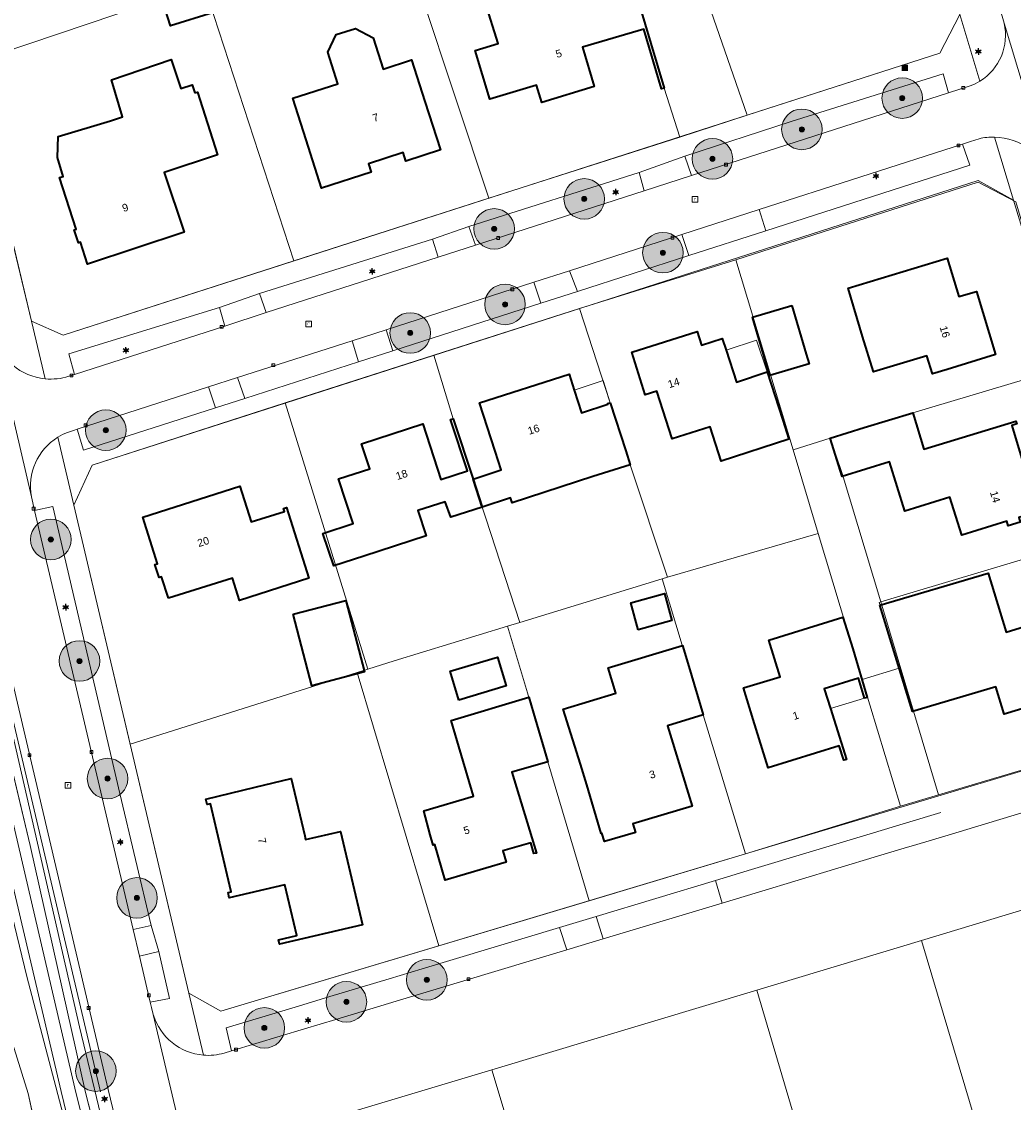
# Model space of a CAD drawing. Header units: millimetres. Extents: x 162876 to 168130, y 402614 to 405602.
# Tile 110 of 256: x 165241 to 165339, y 403612 to 403719. Entities that reach past the tile are written whole.
import ezdxf
from ezdxf.enums import TextEntityAlignment as Align

# ---------------------------------------------------------------- set-up
doc = ezdxf.new("R2010")
doc.units = ezdxf.units.MM
for name, color, linetype, lineweight in [('X-CA190022.004-UO-BGT_Ondergrond$0$GE_006_Watergrens_Grens_GEM', 253, 'Continuous', 9), ('X-CA190022.004-UO-BGT_Ondergrond$0$GE_203_VGOHaag_Lijn_GEM', 253, 'X-CA190022.004-UO-BGT_Ondergrond$0$Heg', 9), ('X-CA190022.004-UO-BGT_Ondergrond$0$GE_244_Taludlijn_Lijn_GEM', 253, 'Continuous', 9), ('X-CA190022.004-UO-BGT_Ondergrond$0$GE_314_WGDRijbaanLokaleweg_Vlak_GEM', 253, 'Continuous', 9), ('X-CA190022.004-UO-BGT_Ondergrond$0$GE_317_WGDVoetpad_Vlak_GEM', 253, 'Continuous', 9), ('X-CA190022.004-UO-BGT_Ondergrond$0$GE_322_WGDInrit_Vlak_GEM', 253, 'Continuous', 9), ('X-CA190022.004-UO-BGT_Ondergrond$0$GE_366_OWGBerm_groenvoorziening_Vlak_GEM', 253, 'Continuous', 9), ('X-CA190022.004-UO-BGT_Ondergrond$0$GE_367_OWGBerm_groenvoorziening_grasenk_GEM', 253, 'Continuous', 9), ('X-CA190022.004-UO-BGT_Ondergrond$0$GE_401_OTDErf_Vlak_GEM', 253, 'Continuous', 9), ('X-CA190022.004-UO-BGT_Ondergrond$0$GE_4502_GBKN_Huisnummer_Lijn_GEM', 7, 'Continuous', 9), ('X-CA190022.004-UO-BGT_Ondergrond$0$GE_477_BTDGroenvoorziening_Vlak_GEM', 253, 'Continuous', 9), ('X-CA190022.004-UO-BGT_Ondergrond$0$GE_491_VGOHaag_Inrichtend_Vlak_GEM', 253, 'Continuous', 9), ('X-CA190022.004-UO-BGT_Ondergrond$0$GE_541_OWTOever_slootkant_Vlak_GEM', 253, 'Continuous', 9), ('X-CA190022.004-UO-BGT_Ondergrond$0$GE_601_PNDgrondvlakpand_Vlak_MV_GEM', 34, 'Continuous', 35), ('X-CA190022.004-UO-BGT_Ondergrond$0$GE_612_PanddeelOnderbouwOverbouw_Vlak_GEM', 253, 'Continuous', 9), ('X-CA190022.004-UO-BGT_Ondergrond$0$GE_613_PanddeelOnderbouwOverbouw_Lijn_GEM', 253, 'Continuous', 9), ('X-CA190022.004-UO-BGT_Ondergrond$0$GE_832_KSTElektrakast_Punt_GEM', 253, 'Continuous', 9), ('X-CA190022.004-UO-BGT_Ondergrond$0$GE_861_PALLichtmast_Punt_GEM', 202, 'Continuous', 25), ('X-CA190022.004-UO-BGT_Ondergrond$0$GE_885_PutInspectieofRioolput_Punt_GEM', 253, 'Continuous', 9), ('X-CA190022.004-UO-BGT_Ondergrond$0$GE_886_PutKolk_Punt_GEM', 253, 'Continuous', 9), ('X-CA190022.004-UO-BGT_Ondergrond$0$N-WE-RI-PUT_INSPECTIE-S', 253, 'Continuous', 9), ('X-CA190022.004-UO-DWM_Beplanting_v0.1$0$B-WE-GR-BOOM-S AFKOMSTIG UIT BGT', 252, 'Continuous', 0), ('X-CA190022.004-UO-KAD_Percelen$0$B-WE-KG-GRENS_PERCEEL-GV', 150, 'Continuous', 9)]:
    doc.layers.add(name, color=color, linetype=linetype, lineweight=lineweight)
doc.styles.add('X-CA190022.004-UO-BGT_Ondergrond$0$BGT_NAR', font='arial.ttf', dxfattribs={"height": 1})
doc.styles.add('X-CA190022.004-UO-BGT_Ondergrond$0$NLCS-ISO', font='NLCS-ISO.ttf')
doc.linetypes.add('X-CA190022.004-UO-BGT_Ondergrond$0$Heg', pattern='A,5,-1.5,[2,dgnlstyle-meierijstad.shx,S=0.007937,R=45,X=0,Y=0],-1.5', length=8)

# ---------------------------------------------------------------- blocks, each defined once
blk = doc.blocks.new('X-CA190022.004-UO-BGT_Ondergrond$0$SRI-KOLK-SO')
at = {"color": 0, "linetype": 'ByBlock', "lineweight": 18}
blk.add_lwpolyline([(-1.125, -1.125), (1.125, -1.125), (1.125, 1.125), (-1.125, 1.125)], close=True, dxfattribs=at)
at = {"color": 0, "linetype": 'ByBlock', "lineweight": 18, "style": 'X-CA190022.004-UO-BGT_Ondergrond$0$NLCS-ISO'}
blk.add_text('k', height=1.5, dxfattribs=at).set_placement((0, 0), align=Align.MIDDLE_CENTER)
blk = doc.blocks.new('X-CA190022.004-UO-BGT_Ondergrond$0$IMGEOKolk')
at = {"xscale": 5, "yscale": 5, "zscale": 5}
blk.add_blockref('X-CA190022.004-UO-BGT_Ondergrond$0$SRI-KOLK-SO', (0, 0), dxfattribs=at)
blk = doc.blocks.new('X-CA190022.004-UO-BGT_Ondergrond$0$N-SIE-WEG_LICHTMAST-SO')
h = blk.add_hatch(color=256)
h.paths.add_polyline_path([(1.16, 0.5, 0.658505), (-1.16, 0.5)])
h.paths.add_polyline_path([(-1.16, -0.5, 0.658505), (1.16, -0.5)])
at = {"flags": 128}
for points in [[(-2.19, 1.27), (-1.1, 0.63)], [(-1.16, 0.5), (1.16, 0.5)], [(0, 1.27), (0, 2.53)], [(1.1, 0.63), (2.19, 1.27)], [(-2.19, -1.27), (-1.1, -0.63)], [(-1.16, -0.5), (1.16, -0.5)], [(0, -1.27), (0, -2.53)], [(2.19, -1.27), (1.1, -0.63)]]:
    blk.add_lwpolyline(points, dxfattribs=at)
at = {"ltscale": 0.5}
blk.add_circle((0, 0), 1.27, dxfattribs=at)
at = {"style": 'X-CA190022.004-UO-BGT_Ondergrond$0$NLCS-ISO'}
blk.add_attdef('TYPE', text='', height=1.8, dxfattribs=at).set_placement((0, 2.53), align=Align.BOTTOM_CENTER)
blk = doc.blocks.new('X-CA190022.004-UO-BGT_Ondergrond$0$IMGEOLichtmastpaal')
at = {"xscale": 5, "yscale": 5, "zscale": 5}
blk.add_blockref('X-CA190022.004-UO-BGT_Ondergrond$0$N-SIE-WEG_LICHTMAST-SO', (0, 6.4), dxfattribs=at)
blk = doc.blocks.new('X-CA190022.004-UO-BGT_Ondergrond$0$SRI-PUT_INSPECTIEPUT_RIOOLPUT-SO')
at = {"color": 0, "linetype": 'ByBlock', "lineweight": 18}
blk.add_lwpolyline([(-1.12, -1.12), (1.12, -1.12), (1.12, 1.12), (-1.12, 1.12)], close=True, dxfattribs=at)
at = {"color": 0, "linetype": 'ByBlock', "lineweight": 18, "style": 'X-CA190022.004-UO-BGT_Ondergrond$0$NLCS-ISO'}
blk.add_text('r', height=1.5, dxfattribs=at).set_placement((0, 0.28), align=Align.MIDDLE_CENTER)
blk = doc.blocks.new('X-CA190022.004-UO-BGT_Ondergrond$0$IMGEOInspectierioolput')
at = {"layer": 'X-CA190022.004-UO-BGT_Ondergrond$0$N-WE-RI-PUT_INSPECTIE-S', "xscale": 10, "yscale": 10, "zscale": 10}
blk.add_blockref('X-CA190022.004-UO-BGT_Ondergrond$0$SRI-PUT_INSPECTIEPUT_RIOOLPUT-SO', (0, 0), dxfattribs=at)
blk = doc.blocks.new('*U28')
at = {"layer": 'X-CA190022.004-UO-BGT_Ondergrond$0$GE_832_KSTElektrakast_Punt_GEM'}
h = blk.add_hatch(color=40, dxfattribs=at)
edge = h.paths.add_edge_path()
edge.add_spline(control_points=[(-15.8, -13), (-15.8, -15.8), (-13, -15.8)], knot_values=[0, 0, 0, 1, 1, 1], degree=2, periodic=0)
edge.add_line((-13, -15.8), (13, -15.8))
edge.add_spline(control_points=[(13, -15.8), (15.8, -15.8), (15.8, -13)], knot_values=[0, 0, 0, 1, 1, 1], degree=2, periodic=0)
edge.add_line((15.8, -13), (15.8, 13))
edge.add_spline(control_points=[(15.8, 13), (15.8, 15.8), (13.2, 15.8)], knot_values=[0, 0, 0, 1, 1, 1], degree=2, periodic=0)
edge.add_line((13.2, 15.8), (-13, 15.8))
edge.add_spline(control_points=[(-13, 15.8), (-15.8, 15.8), (-15.8, 13)], knot_values=[0, 0, 0, 1, 1, 1], degree=2, periodic=0)
edge.add_line((-15.8, 13), (-15.8, -13))
blk = doc.blocks.new('X-CA190022.004-UO-BGT_Ondergrond$0$IMGEOElektrakast')
at = {"layer": 'X-CA190022.004-UO-BGT_Ondergrond$0$GE_832_KSTElektrakast_Punt_GEM'}
h = blk.add_hatch(color=0, dxfattribs=at)
edge = h.paths.add_edge_path()
edge.add_spline(control_points=[(8.9, -11.9), (9.1, -11.9), (9.1, -11.7)], knot_values=[0, 0, 0, 1, 1, 1], degree=2, periodic=0)
edge.add_line((9.1, -11.7), (9.1, 3.6))
edge.add_line((9.1, 3.6), (-9.1, 3.6))
edge.add_line((-9.1, 3.6), (-9.1, -11.7))
edge.add_spline(control_points=[(-9.1, -11.7), (-9, -11.9), (-8.9, -11.9)], knot_values=[0, 0, 0, 1, 1, 1], degree=2, periodic=0)
edge.add_line((-8.9, -11.9), (8.9, -11.9))
edge = h.paths.add_edge_path()
edge.add_line((8.9, 9.2), (-8.9, 9.2))
edge.add_spline(control_points=[(-8.9, 9.2), (-9.1, 9.1), (-9.1, 9)], knot_values=[0, 0, 0, 1, 1, 1], degree=2, periodic=0)
edge.add_line((-9.1, 9), (-9.1, 6.6))
edge.add_spline(control_points=[(-9.1, 6.6), (-9, 6.4), (-8.9, 6.4)], knot_values=[0, 0, 0, 1, 1, 1], degree=2, periodic=0)
edge.add_line((-8.9, 6.4), (8.9, 6.4))
edge.add_spline(control_points=[(8.9, 6.4), (9.1, 6.4), (9.1, 6.6)], knot_values=[0, 0, 0, 1, 1, 1], degree=2, periodic=0)
edge.add_line((9.1, 6.6), (9.1, 9))
edge.add_spline(control_points=[(9.1, 9), (9.1, 9.2), (8.9, 9.2)], knot_values=[0, 0, 0, 1, 1, 1], degree=2, periodic=0)
h = blk.add_hatch(color=0, dxfattribs=at)
edge = h.paths.add_edge_path(flags=0)
edge.add_spline(control_points=[(-7.3, -1.4), (-7.3, -2.4), (-6.1, -2.6)], knot_values=[0, 0, 0, 1, 1, 1], degree=2, periodic=0)
edge.add_spline(control_points=[(-6.1, -2.6), (-4.8, -2.4), (-4.8, -1.5), (-4.8, -0.1), (-6.1, -0.1)], knot_values=[0, 0, 0, 0.5, 0.5, 1, 1, 1], degree=2, periodic=0)
edge.add_spline(control_points=[(-6.1, -0.1), (-7.1, -0.1), (-7.3, -1.3)], knot_values=[0, 0, 0, 1, 1, 1], degree=2, periodic=0)
edge.add_line((-7.3, -1.3), (-7.3, -1.4))
at = {"layer": 'X-CA190022.004-UO-BGT_Ondergrond$0$GE_832_KSTElektrakast_Punt_GEM', "color": 0}
blk.add_blockref('*U28', (0, 0), dxfattribs=at)
blk = doc.blocks.new('X-CA190022.004-UO-DWM_Beplanting_v0.1$0$SGR-BOOM_01-SO')
at = {"linetype": 'ByBlock', "lineweight": 18}
h = blk.add_hatch(color=0, dxfattribs=at)
h.dxf.hatch_style = 1
edge = h.paths.add_edge_path()
edge.add_arc((0, 0), 0.25, 0, 360)
at = {"color": 0, "linetype": 'ByBlock', "lineweight": 18}
for radius in [2, 0.25]:
    blk.add_circle((0, 0), radius, dxfattribs=at)
blk = doc.blocks.new('X-CA190022.004-UO-DWM_Beplanting_v0.1$0$IMGEOBoom')
at = {"transparency": 33554457}
h = blk.add_hatch(color=256, dxfattribs=at)
h.dxf.hatch_style = 1
edge = h.paths.add_edge_path()
edge.add_arc((0, 0), 100, 0, 360)
edge = h.paths.add_edge_path(flags=17)
edge.add_arc((0, 0), 12.5, 0, 360)
h = blk.add_hatch()
h.set_pattern_fill('ANGLE', color=256)
h.set_pattern_definition([(0, (0, 0), (0, 6.985), [5.08, -1.905]), (90, (0, 0), (-6.985, 4e-16), [5.08, -1.905])])
edge = h.paths.add_edge_path(flags=17)
edge.add_arc((0, 0), 12.5, 0, 360)
at = {"xscale": 50, "yscale": 50, "zscale": 50}
blk.add_blockref('X-CA190022.004-UO-DWM_Beplanting_v0.1$0$SGR-BOOM_01-SO', (0, 0), dxfattribs=at)

msp = doc.modelspace()

# ---------------------------------------------------------------- linework, layer by layer
at = {"layer": 'X-CA190022.004-UO-BGT_Ondergrond$0$GE_006_Watergrens_Grens_GEM'}
for p, q in [((165241.891, 403613.105), (165239.084, 403622.059)), ((165243.746, 403604.745), (165241.891, 403613.105))]:
    msp.add_line(p, q, dxfattribs=at)
at = {"layer": 'X-CA190022.004-UO-BGT_Ondergrond$0$GE_203_VGOHaag_Lijn_GEM'}
msp.add_line((165249.039, 403613.249), (165234.524, 403674.841), dxfattribs=at)
at = {"layer": 'X-CA190022.004-UO-BGT_Ondergrond$0$GE_244_Taludlijn_Lijn_GEM'}
for p, q in [((165242.109, 403637.519), (165229.459, 403690.541)), ((165247.561, 403613.2), (165242.109, 403637.519)), ((165252.811, 403592.671), (165247.561, 403613.2))]:
    msp.add_line(p, q, dxfattribs=at)
at = {"layer": 'X-CA190022.004-UO-BGT_Ondergrond$0$GE_314_WGDRijbaanLokaleweg_Vlak_GEM', "flags": 128}
for points in [[(165342.739, 403703.083), (165338.076, 403718.533), (165337.87, 403719.219), (165337.613, 403720.075), (165337.36, 403720.92), (165333.65, 403733.288), (165332.77, 403736.221), (165331.755, 403739.604), (165330.937, 403742.334), (165330.639, 403743.33), (165327.822, 403752.723), (165327.445, 403753.98), (165326.712, 403756.421), (165325.6, 403760.131), (165321.319, 403774.405), (165319.484, 403780.522), (165319.26, 403781.271), (165318.607, 403783.446), (165318.604, 403783.456), (165318.57, 403783.57)], [(165249.78, 403613.5), (165232.154, 403688.478), (165231.537, 403691.102), (165229.278, 403700.708), (165227.986, 403706.207), (165222.403, 403729.956), (165221.837, 403732.364), (165221.043, 403735.738), (165220.944, 403736.16), (165226.746, 403737.531), (165238.209, 403689.016), (165238.51, 403687.74), (165242.22, 403671.88), (165242.541, 403670.519), (165252.257, 403629.266), (165252.878, 403626.63), (165253.942, 403622.111), (165254.07, 403621.569), (165254.234, 403620.874), (165257.97, 403605.065)], [(165338.076, 403718.533), (165342.739, 403703.083)], [(165245.91, 403683.754), (165246.475, 403683.936), (165261.276, 403688.704), (165265.364, 403690.021), (165282.29, 403695.473), (165285.979, 403696.661), (165302.605, 403702.017), (165307.263, 403703.517), (165332.596, 403711.678), (165334.735, 403712.367)], [(165335.617, 403707.156), (165334.76, 403706.88), (165333.959, 403706.622), (165313.924, 403700.17), (165306.312, 403697.718)], [(165306.312, 403697.718), (165295.255, 403694.157), (165291.739, 403693.025), (165277.166, 403688.331), (165273.841, 403687.261), (165262.532, 403683.618), (165259.68, 403682.7), (165246.748, 403678.535), (165246.357, 403678.409), (165245.776, 403678.222)], [(165242.22, 403671.88), (165238.51, 403687.74)], [(165261.22, 403617.08), (165261.95, 403617.3), (165269.125, 403619.461), (165272.209, 403620.39), (165278.164, 403622.183), (165281.457, 403623.175), (165294.977, 403627.247), (165298.565, 403628.328), (165310.3, 403631.862), (165313.862, 403632.935), (165325.588, 403636.467), (165328.552, 403637.36), (165329.13, 403637.534), (165332.545, 403638.562), (165336.244, 403639.676), (165353.621, 403644.91), (165354.323, 403645.121)], [(165257.97, 403605.065), (165254.234, 403620.874)]]:
    msp.add_lwpolyline(points, dxfattribs=at)
at = {"layer": 'X-CA190022.004-UO-BGT_Ondergrond$0$GE_314_WGDRijbaanLokaleweg_Vlak_GEM'}
for centre, radius, start, end in [((165332.895, 403717.352), 5.314, 301.74818, 12.8409), ((165332.91, 403717.325), 5.283, 290.20971, 301.76391), ((165337.014, 403701.355), 5.967, 89.03971, 103.53984), ((165336.984, 403701.296), 6.026, 17.24903, 88.7606), ((165244.14, 403689.328), 5.85, 195.75547, 264.37084), ((165244.138, 403689.321), 5.842, 264.37754, 287.65319), ((165247.852, 403672.824), 5.783, 111.03691, 121.56178), ((165247.807, 403672.915), 5.682, 121.65594, 190.49696), ((165259.651, 403622.52), 5.662, 196.90398, 265.12539), ((165259.654, 403622.493), 5.635, 265.06774, 286.13202)]:
    msp.add_arc(centre, radius, start, end, dxfattribs=at)
at = {"layer": 'X-CA190022.004-UO-BGT_Ondergrond$0$GE_314_WGDRijbaanLokaleweg_Vlak_GEM', "extrusion": (0, 0, -1)}
msp.add_arc((-166171.184, 403833.284), 947.254, 342.780905, 346.58383, dxfattribs=at)
at = {"layer": 'X-CA190022.004-UO-BGT_Ondergrond$0$GE_317_WGDVoetpad_Vlak_GEM', "flags": 128}
for points in [[(165335.691, 403712.833), (165333.72, 403719.38), (165321.488, 403760.148), (165317.41, 403773.738), (165315, 403781.77), (165311.26, 403783.38), (165316.9, 403786.203)], [(165317.792, 403780.015), (165319.507, 403773.859), (165319.56, 403773.685), (165323.8, 403759.607), (165324.995, 403755.881), (165325.766, 403753.438), (165327.445, 403753.98), (165327.822, 403752.723), (165326.161, 403752.182), (165328.915, 403742.772), (165330.639, 403743.33), (165330.937, 403742.334), (165329.202, 403741.814), (165330.02, 403739.084), (165331.119, 403735.726), (165331.993, 403732.733), (165335.59, 403720.413), (165337.36, 403720.92), (165337.613, 403720.075), (165337.87, 403719.219), (165338.076, 403718.533)], [(165250.353, 403591.907), (165245.143, 403613.291), (165232.159, 403668.603), (165220.784, 403717.926), (165218.547, 403728.012), (165217.014, 403734.022), (165214.436, 403739.313), (165211.843, 403745.767), (165211.379, 403751.196), (165210.984, 403757.96)], [(165212.536, 403757.738), (165212.619, 403751.305), (165213.233, 403746.209), (165215.724, 403740.053), (165218.291, 403734.655), (165219.91, 403728.396), (165222.277, 403718.296), (165228.303, 403691.699), (165246.496, 403613.617), (165251.805, 403592.309)], [(165243.566, 403683.507), (165242.22, 403689.18), (165245.34, 403687.81), (165331.74, 403715.59), (165333.72, 403719.38), (165335.691, 403712.833)], [(165236.109, 403714.964), (165240.728, 403695.474), (165242.22, 403689.18), (165243.566, 403683.507)], [(165334.735, 403712.367), (165332.596, 403711.678), (165332.074, 403713.543), (165317.082, 403708.853), (165306.614, 403705.437), (165302.1, 403703.843)], [(165337.114, 403707.321), (165339.01, 403701.1), (165335.5, 403703.05), (165248.22, 403675.01), (165246.4, 403671.07), (165244.825, 403677.752)], [(165245.776, 403678.222), (165246.357, 403678.409), (165246.748, 403678.535), (165247.35, 403676.46), (165260.369, 403680.648), (165263.257, 403681.576), (165274.463, 403685.179), (165277.823, 403686.26), (165292.418, 403690.955), (165296.022, 403692.114), (165307.013, 403695.648), (165314.595, 403698.087), (165334.69, 403704.55), (165333.959, 403706.622), (165334.76, 403706.88), (165335.617, 403707.156)], [(165354.035, 403651.763), (165339.01, 403701.1), (165337.114, 403707.321)], [(165302.1, 403703.843), (165285.332, 403698.517), (165281.74, 403697.269), (165264.713, 403691.896), (165260.754, 403690.532), (165245.926, 403685.966), (165246.475, 403683.936), (165245.91, 403683.754)], [(165244.825, 403677.752), (165246.4, 403671.07)], [(165254.234, 403620.874), (165254.07, 403621.569), (165253.942, 403622.111), (165255.83, 403622.467), (165254.796, 403627.089), (165254.024, 403629.641), (165250.948, 403642.64), (165244.351, 403670.936), (165242.541, 403670.519), (165242.22, 403671.88)], [(165246.4, 403671.07), (165257.73, 403622.99), (165259.17, 403616.879)], [(165259.17, 403616.879), (165257.73, 403622.99), (165260.9, 403621.2), (165327.708, 403641.232), (165343.489, 403645.964), (165352.48, 403648.66)], [(165331.845, 403640.768), (165328.463, 403639.75), (165324.887, 403638.675), (165313.194, 403635.156), (165309.631, 403634.084), (165297.86, 403630.542), (165294.275, 403629.463), (165280.737, 403625.389), (165277.484, 403624.41), (165271.615, 403622.644), (165268.533, 403621.717), (165261.43, 403619.58), (165261.95, 403617.3), (165261.22, 403617.08)]]:
    msp.add_lwpolyline(points, dxfattribs=at)
at = {"layer": 'X-CA190022.004-UO-BGT_Ondergrond$0$GE_317_WGDVoetpad_Vlak_GEM', "extrusion": (0, 0, -1)}
for centre, radius, start, end in [((-165332.895, 403717.352), 5.314, 167.1591, 238.25182), ((-165332.91, 403717.325), 5.283, 238.23609, 249.79029), ((-165337.014, 403701.355), 5.967, 76.46016, 90.96029), ((-165336.984, 403701.296), 6.026, 91.2394, 162.75097), ((-165244.14, 403689.328), 5.85, 275.62916, 344.24453), ((-165244.138, 403689.321), 5.842, 252.34681, 275.62246), ((-165247.852, 403672.824), 5.783, 58.43822, 68.96309), ((-165247.807, 403672.915), 5.682, 349.50304, 58.34406), ((-165259.651, 403622.52), 5.662, 274.87461, 343.09602), ((-165259.654, 403622.493), 5.635, 253.86798, 274.93226)]:
    msp.add_arc(centre, radius, start, end, dxfattribs=at)
at = {"layer": 'X-CA190022.004-UO-BGT_Ondergrond$0$GE_322_WGDInrit_Vlak_GEM', "flags": 128}
for points in [[(165306.614, 403705.437), (165307.263, 403703.517), (165302.605, 403702.017), (165302.1, 403703.843), (165306.614, 403705.437)], [(165314.595, 403698.087), (165307.013, 403695.648), (165306.312, 403697.718), (165313.924, 403700.17), (165314.595, 403698.087)], [(165285.332, 403698.517), (165285.979, 403696.661), (165282.29, 403695.473), (165281.74, 403697.269), (165285.332, 403698.517)], [(165295.255, 403694.157), (165296.022, 403692.114), (165292.418, 403690.955), (165291.739, 403693.025), (165295.255, 403694.157)], [(165264.713, 403691.896), (165265.364, 403690.021), (165261.276, 403688.704), (165260.754, 403690.532), (165264.713, 403691.896)], [(165277.166, 403688.331), (165277.823, 403686.26), (165274.463, 403685.179), (165273.841, 403687.261), (165277.166, 403688.331)], [(165262.532, 403683.618), (165263.257, 403681.576), (165260.369, 403680.648), (165259.68, 403682.7), (165262.532, 403683.618)], [(165297.86, 403630.542), (165298.565, 403628.328), (165294.977, 403627.247), (165294.275, 403629.463), (165297.86, 403630.542)], [(165254.024, 403629.641), (165254.796, 403627.089), (165252.878, 403626.63), (165252.257, 403629.266), (165254.024, 403629.641)]]:
    msp.add_lwpolyline(points, dxfattribs=at)
at = {"layer": 'X-CA190022.004-UO-BGT_Ondergrond$0$GE_366_OWGBerm_groenvoorziening_Vlak_GEM', "flags": 128}
for points in [[(165252.811, 403592.671), (165247.561, 403613.2), (165242.109, 403637.519), (165229.459, 403690.541), (165223.571, 403717.346), (165219.13, 403735.879), (165217.565, 403741.275), (165213.861, 403752.129), (165212.536, 403757.738)], [(165219.128, 403744.045), (165217.996, 403743.744), (165218.971, 403740.139), (165219.954, 403740.37), (165220.691, 403737.236), (165220.944, 403736.16), (165221.043, 403735.738), (165220.129, 403735.523), (165220.953, 403732.156), (165221.837, 403732.364), (165222.403, 403729.956), (165221.379, 403729.715), (165226.82, 403705.933), (165227.986, 403706.207), (165229.278, 403700.708), (165228.17, 403700.447), (165230.394, 403690.834), (165231.537, 403691.102), (165232.154, 403688.478), (165231.021, 403688.126), (165233.806, 403676.09), (165239.309, 403653.133), (165246.953, 403619.678), (165249.895, 403607.522)]]:
    msp.add_lwpolyline(points, dxfattribs=at)
at = {"layer": 'X-CA190022.004-UO-BGT_Ondergrond$0$GE_367_OWGBerm_groenvoorziening_grasenk_GEM', "flags": 128}
for points in [[(165210.984, 403757.96), (165211.379, 403751.196), (165211.843, 403745.767), (165214.436, 403739.313), (165217.014, 403734.022), (165218.547, 403728.012), (165220.784, 403717.926), (165232.159, 403668.603), (165245.143, 403613.291), (165250.353, 403591.907)], [(165243.746, 403604.745), (165241.891, 403613.105), (165239.084, 403622.059), (165235.674, 403635.607), (165232.096, 403651.201), (165221.876, 403698.499), (165218.663, 403712.63), (165215.335, 403724.555), (165212.387, 403729.744), (165211.132, 403737.546), (165209, 403745.23), (165207.611, 403752.193), (165207.51, 403756.85), (165208.86, 403757.32), (165208.71, 403757.71)], [(165212.536, 403757.738), (165213.861, 403752.129), (165217.565, 403741.275), (165219.13, 403735.879), (165223.571, 403717.346), (165229.459, 403690.541), (165242.109, 403637.519), (165247.561, 403613.2), (165252.811, 403592.671)], [(165251.805, 403592.309), (165246.496, 403613.617), (165228.303, 403691.699), (165222.277, 403718.296), (165219.91, 403728.396), (165218.291, 403734.655), (165215.724, 403740.053), (165213.233, 403746.209), (165212.619, 403751.305), (165212.536, 403757.738)], [(165332.596, 403711.678), (165307.263, 403703.517), (165306.614, 403705.437), (165317.082, 403708.853), (165332.074, 403713.543), (165332.596, 403711.678)], [(165333.959, 403706.622), (165334.69, 403704.55), (165314.595, 403698.087), (165313.924, 403700.17), (165333.959, 403706.622)], [(165302.605, 403702.017), (165285.979, 403696.661), (165285.332, 403698.517), (165302.1, 403703.843), (165302.605, 403702.017)], [(165282.29, 403695.473), (165265.364, 403690.021), (165264.713, 403691.896), (165281.74, 403697.269), (165282.29, 403695.473)], [(165307.013, 403695.648), (165296.022, 403692.114), (165295.255, 403694.157), (165306.312, 403697.718), (165307.013, 403695.648)], [(165292.418, 403690.955), (165277.823, 403686.26), (165277.166, 403688.331), (165291.739, 403693.025), (165292.418, 403690.955)], [(165261.276, 403688.704), (165246.475, 403683.936), (165245.926, 403685.966), (165260.754, 403690.532), (165261.276, 403688.704)], [(165274.463, 403685.179), (165263.257, 403681.576), (165262.532, 403683.618), (165273.841, 403687.261), (165274.463, 403685.179)], [(165260.369, 403680.648), (165247.35, 403676.46), (165246.748, 403678.535), (165259.68, 403682.7), (165260.369, 403680.648)], [(165242.541, 403670.519), (165244.351, 403670.936), (165250.948, 403642.64), (165254.024, 403629.641), (165252.257, 403629.266), (165242.541, 403670.519)], [(165310.3, 403631.862), (165298.565, 403628.328), (165297.86, 403630.542), (165309.631, 403634.084), (165310.3, 403631.862)], [(165294.977, 403627.247), (165281.457, 403623.175), (165278.164, 403622.183), (165272.209, 403620.39), (165269.125, 403619.461), (165261.95, 403617.3), (165261.43, 403619.58), (165268.533, 403621.717), (165271.615, 403622.644), (165277.484, 403624.41), (165280.737, 403625.389), (165294.275, 403629.463), (165294.977, 403627.247)], [(165254.796, 403627.089), (165255.83, 403622.467), (165253.942, 403622.111), (165252.878, 403626.63), (165254.796, 403627.089)]]:
    msp.add_lwpolyline(points, dxfattribs=at)
at = {"layer": 'X-CA190022.004-UO-BGT_Ondergrond$0$GE_401_OTDErf_Vlak_GEM', "flags": 128}
for points in [[(165321.488, 403760.148), (165333.72, 403719.38), (165331.74, 403715.59), (165245.34, 403687.81), (165242.22, 403689.18), (165240.728, 403695.474), (165236.109, 403714.964), (165230.28, 403739.56), (165231.613, 403742.426), (165232.28, 403743.86), (165311.26, 403783.38), (165315, 403781.77), (165317.41, 403773.738), (165321.488, 403760.148)], [(165299.699, 403728.457), (165301.38, 403722.83), (165304.57, 403712.15), (165304.32, 403712.08), (165302.56, 403717.96), (165296.53, 403716.18), (165297.69, 403712.29), (165292.52, 403710.74), (165292, 403712.44), (165287.4, 403711.06), (165285.96, 403715.85), (165288.201, 403716.541), (165286.942, 403720.594), (165291.877, 403722.086), (165290.343, 403727.048), (165285.361, 403725.505), (165284.792, 403727.419), (165292.499, 403729.779), (165293.468, 403726.617), (165299.699, 403728.457)], [(165259.427, 403721.986), (165260.174, 403719.606), (165255.937, 403718.275), (165255.19, 403720.655), (165259.427, 403721.986)], [(165280.99, 403710.82), (165282.53, 403706.06), (165279.13, 403704.96), (165278.87, 403705.79), (165275.44, 403704.68), (165275.7, 403703.86), (165270.82, 403702.29), (165269.3, 403707.06), (165267.999, 403711.144), (165272.41, 403712.571), (165271.446, 403715.667), (165272.255, 403717.415), (165274.176, 403718.004), (165275.906, 403717.087), (165276.88, 403714.018), (165279.664, 403714.919), (165280.99, 403710.82)], [(165245.368, 403703.445), (165244.797, 403705.318), (165244.856, 403707.389), (165250.02, 403708.91), (165251.196, 403709.3), (165250.116, 403712.956), (165255.994, 403714.951), (165256.962, 403712.105), (165258.082, 403712.477), (165258.323, 403711.661), (165258.59, 403711.75), (165260.56, 403705.58), (165255.32, 403703.84), (165257.27, 403697.95), (165247.74, 403694.8), (165247.06, 403696.96), (165246.85, 403696.89), (165246.44, 403698.17), (165246.64, 403698.23), (165245.01, 403703.34), (165245.368, 403703.445)], [(165352.48, 403648.66), (165343.489, 403645.964), (165327.708, 403641.232), (165260.9, 403621.2), (165257.73, 403622.99), (165246.4, 403671.07), (165248.22, 403675.01), (165335.5, 403703.05), (165339.01, 403701.1)], [(165324.13, 403687.66), (165322.69, 403692.44), (165332.45, 403695.39), (165333.62, 403691.6), (165335.34, 403692.11), (165337.23, 403685.89), (165332.45, 403684.43), (165331.002, 403683.983), (165330.461, 403685.773), (165325.187, 403684.179), (165324.13, 403687.66)], [(165313.27, 403689.57), (165317.14, 403690.72), (165318.56, 403685.93), (165318.849, 403684.969), (165314.979, 403683.819), (165314.69, 403684.78), (165313.27, 403689.57)], [(165302.71, 403681.91), (165301.39, 403686.12), (165307.81, 403688.18), (165308.25, 403686.82), (165310.3, 403687.49), (165310.675, 403686.339), (165311.7, 403683.19), (165314.71, 403684.18), (165316.26, 403679.42), (165316.861, 403677.547), (165310.193, 403675.407), (165309.107, 403678.789), (165305.362, 403677.587), (165303.856, 403682.278), (165302.71, 403681.91)], [(165282.996, 403671.395), (165280.313, 403670.517), (165281.12, 403668.05), (165274.97, 403666.038), (165272.016, 403665.071), (165270.957, 403668.267), (165273.925, 403669.241), (165272.49, 403673.64), (165275.57, 403674.65), (165274.76, 403677.11), (165280.78, 403679.08), (165282.58, 403673.59), (165285.18, 403674.45), (165283.53, 403679.48), (165283.79, 403679.57), (165285.741, 403673.625), (165288.516, 403674.538), (165287.92, 403676.39), (165286.39, 403681.15), (165295.2, 403683.96), (165295.705, 403682.4), (165296.429, 403680.164), (165299.022, 403681.003), (165299, 403681.07), (165299.26, 403681.15), (165300.8, 403676.4), (165301.239, 403675.045), (165297.561, 403673.872), (165289.591, 403671.273), (165289.432, 403671.775), (165286.644, 403670.873), (165283.545, 403669.87), (165282.996, 403671.395)], [(165324.28, 403678.7), (165329.06, 403680.16), (165330.15, 403676.56), (165339.24, 403679.32), (165339.33, 403679.07), (165338.82, 403678.9), (165340.09, 403674.74), (165340.58, 403674.91), (165341.91, 403670.57), (165339.52, 403669.83), (165339.65, 403669.38), (165338.48, 403669.03), (165338.344, 403669.469), (165333.889, 403668.093), (165332.731, 403671.842), (165328.276, 403670.466), (165326.779, 403675.313), (165322.104, 403673.869), (165320.931, 403677.666), (165324.28, 403678.7)], [(165255.72, 403661.89), (165255.06, 403664), (165254.8, 403663.92), (165254.4, 403665.21), (165254.65, 403665.29), (165253.21, 403669.89), (165262.76, 403672.93), (165263.87, 403669.4), (165267.15, 403670.44), (165267.05, 403670.73), (165267.36, 403670.82), (165269.55, 403663.85), (165262.74, 403661.68), (165262.05, 403663.88), (165255.72, 403661.89)], [(165325.84, 403661.2), (165336.49, 403664.37), (165338.27, 403658.56), (165344.96, 403660.6), (165347.22, 403653.21), (165338.09, 403650.46), (165337.26, 403653.17), (165329.05, 403650.73), (165325.84, 403661.2)], [(165302.023, 403658.766), (165301.286, 403661.437), (165304.605, 403662.353), (165305.342, 403659.682), (165302.023, 403658.766)], [(165268.004, 403660.32), (165273.207, 403661.666), (165275.05, 403654.622), (165269.847, 403653.275), (165268.004, 403660.32)], [(165323.15, 403656.92), (165324.57, 403652.12), (165324.32, 403652.05), (165323.71, 403654), (165320.35, 403652.98), (165320.962, 403651.031), (165322.54, 403646.01), (165322.29, 403645.93), (165321.83, 403647.35), (165314.83, 403645.17), (165313.35, 403649.95), (165312.395, 403653.047), (165316, 403654.159), (165314.886, 403657.774), (165322.192, 403660.027), (165323.15, 403656.92)], [(165299.824, 403652.526), (165299.072, 403655.035), (165306.388, 403657.229), (165307, 403655.18), (165308.43, 403650.39), (165304.91, 403649.33), (165307.32, 403641.4), (165301.498, 403639.654), (165301.736, 403638.826), (165298.686, 403637.92), (165298.441, 403638.73), (165298.38, 403638.71), (165296.94, 403643.5), (165296.329, 403645.532), (165294.636, 403650.973), (165299.824, 403652.526)], [(165284.351, 403651.847), (165283.496, 403654.695), (165288.15, 403656.091), (165289.004, 403653.243), (165284.351, 403651.847)], [(165291.224, 403652.14), (165291.69, 403650.57), (165293.11, 403645.78), (165289.58, 403644.74), (165292.01, 403636.79), (165291.72, 403636.73), (165291.42, 403637.8), (165288.69, 403636.99), (165289.02, 403635.9), (165283.01, 403634.11), (165281.97, 403637.62), (165281.81, 403637.56), (165281.53, 403638.59), (165280.892, 403640.939), (165285.8, 403642.395), (165283.591, 403649.837), (165291.224, 403652.14)], [(165269.154, 403638.484), (165269.243, 403638.107), (165272.677, 403638.918), (165274.839, 403629.729), (165266.66, 403627.815), (165266.562, 403628.234), (165268.373, 403628.658), (165267.202, 403633.663), (165267.19, 403633.66), (165261.72, 403632.38), (165261.6, 403632.9), (165261.91, 403632.98), (165259.86, 403641.65), (165259.54, 403641.58), (165259.41, 403642.091), (165264.27, 403643.27), (165267.819, 403644.131), (165269.154, 403638.484)]]:
    msp.add_lwpolyline(points, dxfattribs=at)
at = {"layer": 'X-CA190022.004-UO-BGT_Ondergrond$0$GE_477_BTDGroenvoorziening_Vlak_GEM', "flags": 128}
for points in [[(165306.931, 403446.676), (165305.969, 403446.164), (165294.419, 403473.113), (165281.952, 403503.986), (165277.873, 403514.599), (165271.654, 403533.416), (165264.055, 403556.739), (165257.935, 403577.926), (165249.895, 403607.522), (165246.953, 403619.678), (165239.309, 403653.133), (165233.806, 403676.09), (165231.021, 403688.126), (165232.154, 403688.478)], [(165232.154, 403688.478), (165249.78, 403613.5)]]:
    msp.add_lwpolyline(points, dxfattribs=at)
at = {"layer": 'X-CA190022.004-UO-BGT_Ondergrond$0$GE_477_BTDGroenvoorziening_Vlak_GEM'}
msp.add_arc((166171.184, 403833.284), 947.254, 193.41617, 197.219095, dxfattribs=at)
at = {"layer": 'X-CA190022.004-UO-BGT_Ondergrond$0$GE_491_VGOHaag_Inrichtend_Vlak_GEM', "flags": 128}
for points in [[(165306.931, 403446.676), (165305.969, 403446.164), (165294.419, 403473.113), (165281.952, 403503.986), (165277.873, 403514.599), (165271.654, 403533.416), (165264.055, 403556.739), (165257.935, 403577.926), (165249.895, 403607.522), (165246.953, 403619.678), (165239.309, 403653.133), (165233.806, 403676.09), (165231.021, 403688.126), (165232.154, 403688.478)], [(165232.154, 403688.478), (165249.78, 403613.5)]]:
    msp.add_lwpolyline(points, dxfattribs=at)
at = {"layer": 'X-CA190022.004-UO-BGT_Ondergrond$0$GE_491_VGOHaag_Inrichtend_Vlak_GEM'}
msp.add_arc((166171.184, 403833.284), 947.254, 193.41617, 197.219095, dxfattribs=at)
at = {"layer": 'X-CA190022.004-UO-BGT_Ondergrond$0$GE_541_OWTOever_slootkant_Vlak_GEM', "flags": 128}
msp.add_lwpolyline([(165232.096, 403651.201), (165235.674, 403635.607), (165239.084, 403622.059), (165241.891, 403613.105), (165243.746, 403604.745)], dxfattribs=at)
at = {"layer": 'X-CA190022.004-UO-BGT_Ondergrond$0$GE_601_PNDgrondvlakpand_Vlak_MV_GEM', "flags": 128}
for points in [[(165301.38, 403722.83), (165304.57, 403712.15), (165304.32, 403712.08), (165302.56, 403717.96), (165296.53, 403716.18), (165297.69, 403712.29), (165292.52, 403710.74), (165292, 403712.44), (165287.4, 403711.06), (165285.96, 403715.85), (165288.201, 403716.541), (165286.942, 403720.594), (165291.877, 403722.086), (165290.343, 403727.048), (165285.361, 403725.505), (165284.792, 403727.419), (165292.499, 403729.779), (165293.468, 403726.617), (165299.699, 403728.457), (165301.38, 403722.83)], [(165259.427, 403721.986), (165260.174, 403719.606), (165255.937, 403718.275), (165255.19, 403720.655), (165259.427, 403721.986)], [(165280.99, 403710.82), (165282.53, 403706.06), (165279.13, 403704.96), (165278.87, 403705.79), (165275.44, 403704.68), (165275.7, 403703.86), (165270.82, 403702.29), (165269.3, 403707.06), (165267.999, 403711.144), (165272.41, 403712.571), (165271.446, 403715.667), (165272.255, 403717.415), (165274.176, 403718.004), (165275.906, 403717.087), (165276.88, 403714.018), (165279.664, 403714.919), (165280.99, 403710.82)], [(165258.323, 403711.661), (165258.59, 403711.75), (165260.56, 403705.58), (165255.32, 403703.84), (165257.27, 403697.95), (165247.74, 403694.8), (165247.06, 403696.96), (165246.85, 403696.89), (165246.44, 403698.17), (165246.64, 403698.23), (165245.01, 403703.34), (165245.368, 403703.445), (165244.797, 403705.318), (165244.856, 403707.389), (165250.02, 403708.91), (165251.196, 403709.3), (165250.116, 403712.956), (165255.994, 403714.951), (165256.962, 403712.105), (165258.082, 403712.477), (165258.323, 403711.661)], [(165324.13, 403687.66), (165322.69, 403692.44), (165332.45, 403695.39), (165333.62, 403691.6), (165335.34, 403692.11), (165337.23, 403685.89), (165332.45, 403684.43), (165331.002, 403683.983), (165330.461, 403685.773), (165325.187, 403684.179), (165324.13, 403687.66)], [(165317.14, 403690.72), (165318.56, 403685.93), (165318.849, 403684.969), (165314.979, 403683.819), (165314.69, 403684.78), (165313.27, 403689.57), (165317.14, 403690.72)], [(165314.71, 403684.18), (165316.26, 403679.42), (165316.861, 403677.547), (165310.193, 403675.407), (165309.107, 403678.789), (165305.362, 403677.587), (165303.856, 403682.278), (165302.71, 403681.91), (165301.39, 403686.12), (165307.81, 403688.18), (165308.25, 403686.82), (165310.3, 403687.49), (165310.675, 403686.339), (165311.7, 403683.19), (165314.71, 403684.18)], [(165299.26, 403681.15), (165300.8, 403676.4), (165301.239, 403675.045), (165297.561, 403673.872), (165289.591, 403671.273), (165289.432, 403671.775), (165286.644, 403670.873), (165285.741, 403673.625), (165288.516, 403674.538), (165287.92, 403676.39), (165286.39, 403681.15), (165295.2, 403683.96), (165295.705, 403682.4), (165296.429, 403680.164), (165299.022, 403681.003), (165299, 403681.07), (165299.26, 403681.15)], [(165324.28, 403678.7), (165329.06, 403680.16), (165330.15, 403676.56), (165339.24, 403679.32), (165339.33, 403679.07), (165338.82, 403678.9), (165340.09, 403674.74), (165340.58, 403674.91), (165341.91, 403670.57), (165339.52, 403669.83), (165339.65, 403669.38), (165338.48, 403669.03), (165338.344, 403669.469), (165333.889, 403668.093), (165332.731, 403671.842), (165328.276, 403670.466), (165326.779, 403675.313), (165322.104, 403673.869), (165320.931, 403677.666), (165324.28, 403678.7)], [(165285.741, 403673.625), (165286.644, 403670.873), (165283.545, 403669.87), (165282.996, 403671.395), (165280.313, 403670.517), (165281.12, 403668.05), (165274.97, 403666.038), (165272.016, 403665.071), (165270.957, 403668.267), (165273.925, 403669.241), (165272.49, 403673.64), (165275.57, 403674.65), (165274.76, 403677.11), (165280.78, 403679.08), (165282.58, 403673.59), (165285.18, 403674.45), (165283.53, 403679.48), (165283.79, 403679.57), (165285.741, 403673.625)], [(165255.72, 403661.89), (165255.06, 403664), (165254.8, 403663.92), (165254.4, 403665.21), (165254.65, 403665.29), (165253.21, 403669.89), (165262.76, 403672.93), (165263.87, 403669.4), (165267.15, 403670.44), (165267.05, 403670.73), (165267.36, 403670.82), (165269.55, 403663.85), (165262.74, 403661.68), (165262.05, 403663.88), (165255.72, 403661.89)], [(165325.84, 403661.2), (165336.49, 403664.37), (165338.27, 403658.56), (165344.96, 403660.6), (165347.22, 403653.21), (165338.09, 403650.46), (165337.26, 403653.17), (165329.05, 403650.73), (165325.84, 403661.2)], [(165302.023, 403658.766), (165301.286, 403661.437), (165304.605, 403662.353), (165305.342, 403659.682), (165302.023, 403658.766)], [(165268.004, 403660.32), (165273.207, 403661.666), (165275.05, 403654.622), (165269.847, 403653.275), (165268.004, 403660.32)], [(165324.32, 403652.05), (165323.71, 403654), (165320.35, 403652.98), (165320.962, 403651.031), (165322.54, 403646.01), (165322.29, 403645.93), (165321.83, 403647.35), (165314.83, 403645.17), (165313.35, 403649.95), (165312.395, 403653.047), (165316, 403654.159), (165314.886, 403657.774), (165322.192, 403660.027), (165323.15, 403656.92), (165324.57, 403652.12), (165324.32, 403652.05)], [(165307, 403655.18), (165308.43, 403650.39), (165304.91, 403649.33), (165307.32, 403641.4), (165301.498, 403639.654), (165301.736, 403638.826), (165298.686, 403637.92), (165298.441, 403638.73), (165298.38, 403638.71), (165296.94, 403643.5), (165296.329, 403645.532), (165294.636, 403650.973), (165299.824, 403652.526), (165299.072, 403655.035), (165306.388, 403657.229), (165307, 403655.18)], [(165284.351, 403651.847), (165283.496, 403654.695), (165288.15, 403656.091), (165289.004, 403653.243), (165284.351, 403651.847)], [(165291.69, 403650.57), (165293.11, 403645.78), (165289.58, 403644.74), (165292.01, 403636.79), (165291.72, 403636.73), (165291.42, 403637.8), (165288.69, 403636.99), (165289.02, 403635.9), (165283.01, 403634.11), (165281.97, 403637.62), (165281.81, 403637.56), (165281.53, 403638.59), (165280.892, 403640.939), (165285.8, 403642.395), (165283.591, 403649.837), (165291.224, 403652.14), (165291.69, 403650.57)], [(165269.154, 403638.484), (165269.243, 403638.107), (165272.677, 403638.918), (165274.839, 403629.729), (165266.66, 403627.815), (165266.562, 403628.234), (165268.373, 403628.658), (165267.202, 403633.663), (165267.19, 403633.66), (165261.72, 403632.38), (165261.6, 403632.9), (165261.91, 403632.98), (165259.86, 403641.65), (165259.54, 403641.58), (165259.41, 403642.091), (165264.27, 403643.27), (165267.819, 403644.131), (165269.154, 403638.484)]]:
    msp.add_lwpolyline(points, dxfattribs=at)
at = {"layer": 'X-CA190022.004-UO-BGT_Ondergrond$0$GE_612_PanddeelOnderbouwOverbouw_Vlak_GEM', "flags": 128}
for points in [[(165314.71, 403684.18), (165311.7, 403683.19), (165310.675, 403686.339), (165313.686, 403687.324), (165314.71, 403684.18)], [(165295.705, 403682.4), (165298.556, 403683.323), (165299.26, 403681.15), (165299, 403681.07), (165299.022, 403681.003), (165296.429, 403680.164), (165295.705, 403682.4)], [(165324.32, 403652.05), (165320.962, 403651.031), (165320.35, 403652.98), (165323.71, 403654), (165324.32, 403652.05)]]:
    msp.add_lwpolyline(points, dxfattribs=at)
at = {"layer": 'X-CA190022.004-UO-BGT_Ondergrond$0$GE_613_PanddeelOnderbouwOverbouw_Lijn_GEM'}
for p, q in [((165310.675, 403686.339), (165313.686, 403687.324)), ((165313.686, 403687.324), (165314.71, 403684.18)), ((165295.705, 403682.4), (165298.556, 403683.323)), ((165298.556, 403683.323), (165299.26, 403681.15)), ((165320.962, 403651.031), (165324.32, 403652.05))]:
    msp.add_line(p, q, dxfattribs=at)
at = {"layer": 'X-CA190022.004-UO-KAD_Percelen$0$B-WE-KG-GRENS_PERCEEL-GV', "flags": 128}
for points in [[(165432.29, 403842.158), (165414.648, 403867.011), (165206.02, 403764.38), (165209.499, 403754.807), (165213.209, 403743.079), (165216.538, 403731.109), (165219.578, 403719.089), (165228.485, 403680.885), (165237.382, 403642.678), (165241.787, 403624.62), (165246.519, 403606.625)], [(165246.519, 403606.625), (165241.787, 403624.62), (165237.382, 403642.678), (165228.485, 403680.885), (165219.578, 403719.089), (165216.538, 403731.109), (165213.209, 403743.079), (165209.499, 403754.807), (165206.02, 403764.38), (165184.131, 403754.492)], [(165352.306, 403648.664), (165331.616, 403642.52), (165327.849, 403641.4), (165312.586, 403636.697), (165297.174, 403632.076), (165282.374, 403627.638), (165260.9, 403621.2), (165257.73, 403622.99), (165251.949, 403647.518), (165246.4, 403671.07), (165248.22, 403675.01), (165267.24, 403681.122), (165281.877, 403685.824), (165296.235, 403690.436), (165311.643, 403695.213), (165335.503, 403702.881), (165339.215, 403700.955)], [(165264.28, 403608.43), (165287.587, 403615.437), (165313.705, 403623.276), (165329.941, 403628.183), (165350.011, 403634.252), (165353.729, 403632.252), (165359.752, 403612.095)]]:
    msp.add_lwpolyline(points, dxfattribs=at)
for points in [[(165230.28, 403739.56), (165232.28, 403743.86), (165251.07, 403753.264), (165267.503, 403761.486), (165271.141, 403763.316), (165283.496, 403769.48), (165311.272, 403783.36), (165315.012, 403781.951), (165321.996, 403758.687), (165327.964, 403738.569), (165333.72, 403719.38), (165331.74, 403715.59), (165312.738, 403709.479), (165306.131, 403707.316), (165287.304, 403701.29), (165268.089, 403695.123), (165245.34, 403687.81), (165242.22, 403689.18), (165236.2, 403714.576)], [(165265.011, 403725.149), (165260.065, 403735.514), (165256.59, 403742.6), (165251.07, 403753.264), (165232.28, 403743.86), (165230.28, 403739.56), (165236.2, 403714.576), (165259.199, 403722.362)], [(165296.156, 403740.08), (165281.525, 403733.066), (165277.395, 403731.086), (165287.304, 403701.29), (165306.131, 403707.316), (165304.57, 403712.15), (165299.584, 403728.841), (165299.225, 403730.02)], [(165327.964, 403738.569), (165304.96, 403731.835), (165305.065, 403731.631), (165312.738, 403709.479), (165331.74, 403715.59), (165333.72, 403719.38)], [(165299.225, 403730.02), (165299.584, 403728.841), (165304.57, 403712.15), (165306.131, 403707.316), (165312.738, 403709.479), (165305.065, 403731.631)], [(165277.395, 403731.086), (165265.011, 403725.149), (165259.199, 403722.362), (165268.089, 403695.123), (165287.304, 403701.29)], [(165259.199, 403722.362), (165236.2, 403714.576), (165242.22, 403689.18), (165245.34, 403687.81), (165268.089, 403695.123)], [(165344.066, 403684.631), (165339.215, 403700.955), (165335.503, 403702.881), (165311.643, 403695.213), (165317.275, 403676.513), (165320.931, 403677.666), (165329.06, 403680.16)], [(165304.891, 403663.954), (165319.755, 403668.278), (165317.275, 403676.513), (165311.643, 403695.213), (165296.235, 403690.436), (165299.26, 403681.15), (165301.239, 403675.045)], [(165281.877, 403685.824), (165283.79, 403679.57), (165287, 403669.79), (165290.362, 403659.502), (165304.382, 403663.806), (165304.891, 403663.954), (165301.239, 403675.045), (165299.26, 403681.15), (165296.235, 403690.436)], [(165289.149, 403659.134), (165290.362, 403659.502), (165287, 403669.79), (165283.79, 403679.57), (165281.877, 403685.824), (165267.24, 403681.122), (165275.383, 403654.907), (165277.956, 403655.719)], [(165344.066, 403684.631), (165329.06, 403680.16), (165320.931, 403677.666), (165322.111, 403674.162), (165325.926, 403661.524), (165348.894, 403668.383)], [(165275.383, 403654.907), (165267.24, 403681.122), (165248.22, 403675.01), (165246.4, 403671.07), (165251.949, 403647.518), (165274.323, 403654.573)], [(165317.275, 403676.513), (165319.755, 403668.278), (165324.09, 403653.884), (165327.74, 403655.003), (165325.755, 403661.473), (165325.926, 403661.524), (165322.111, 403674.162), (165320.931, 403677.666)], [(165348.894, 403668.383), (165325.926, 403661.524), (165331.616, 403642.52), (165352.306, 403648.664), (165352.714, 403648.825), (165353.087, 403649.055), (165353.414, 403649.346), (165353.686, 403649.69), (165353.893, 403650.077), (165354.03, 403650.493), (165354.091, 403650.927), (165354.076, 403651.365), (165353.985, 403651.794)], [(165327.849, 403641.4), (165324.09, 403653.884), (165319.755, 403668.278), (165304.891, 403663.954), (165304.382, 403663.806), (165308.43, 403650.39), (165312.586, 403636.697)], [(165312.586, 403636.697), (165308.43, 403650.39), (165304.382, 403663.806), (165290.362, 403659.502), (165289.149, 403659.134), (165291.1, 403652.56), (165293.11, 403645.78), (165297.174, 403632.076)], [(165327.849, 403641.4), (165331.616, 403642.52), (165325.926, 403661.524), (165325.755, 403661.473), (165327.74, 403655.003), (165324.09, 403653.884)], [(165297.174, 403632.076), (165293.11, 403645.78), (165291.1, 403652.56), (165289.149, 403659.134), (165277.956, 403655.719), (165275.383, 403654.907), (165274.323, 403654.573), (165282.374, 403627.638)], [(165282.374, 403627.638), (165274.323, 403654.573), (165251.949, 403647.518), (165257.73, 403622.99), (165260.9, 403621.2)], [(165329.941, 403628.183), (165336.778, 403605.158), (165359.752, 403612.095), (165353.729, 403632.252), (165350.011, 403634.252)], [(165329.941, 403628.183), (165313.705, 403623.276), (165318.474, 403607.141), (165320.061, 403601.77), (165320.509, 403600.255), (165336.778, 403605.158)], [(165312.846, 403597.976), (165320.509, 403600.255), (165320.061, 403601.77), (165318.474, 403607.141), (165313.705, 403623.276), (165287.587, 403615.437), (165294.467, 403592.576)], [(165267.402, 403584.379), (165294.467, 403592.576), (165287.587, 403615.437), (165264.28, 403608.43), (165261.86, 403605.48)]]:
    msp.add_lwpolyline(points, close=True, dxfattribs=at)

# ---------------------------------------------------------------- block references
at = {"layer": 'X-CA190022.004-UO-BGT_Ondergrond$0$GE_832_KSTElektrakast_Punt_GEM', "xscale": 0.02, "yscale": 0.02, "zscale": 0.02}
msp.add_blockref('X-CA190022.004-UO-BGT_Ondergrond$0$IMGEOElektrakast', (165328.295, 403714.129), dxfattribs=at)
at = {"layer": 'X-CA190022.004-UO-BGT_Ondergrond$0$GE_861_PALLichtmast_Punt_GEM', "xscale": 0.025, "yscale": 0.025, "zscale": 0.025}
for p in [(165335.53, 403715.588), (165325.447, 403703.323), (165299.796, 403701.737), (165275.815, 403693.937), (165251.544, 403686.157), (165245.602, 403660.849), (165250.995, 403637.71), (165269.486, 403620.147), (165249.44, 403612.404)]:
    msp.add_blockref('X-CA190022.004-UO-BGT_Ondergrond$0$IMGEOLichtmastpaal', p, dxfattribs=at)
at = {"layer": 'X-CA190022.004-UO-BGT_Ondergrond$0$GE_885_PutInspectieofRioolput_Punt_GEM', "xscale": 0.025, "yscale": 0.025, "zscale": 0.025}
for p in [(165307.624, 403701.18), (165269.533, 403688.905), (165245.828, 403643.446)]:
    msp.add_blockref('X-CA190022.004-UO-BGT_Ondergrond$0$IMGEOInspectierioolput', p, dxfattribs=at)
at = {"layer": 'X-CA190022.004-UO-BGT_Ondergrond$0$GE_886_PutKolk_Punt_GEM', "xscale": 0.025, "yscale": 0.025, "zscale": 0.025}
for p in [(165334.061, 403712.171), (165333.574, 403706.489), (165310.664, 403704.597), (165288.212, 403697.372), (165305.39, 403697.405), (165289.604, 403692.322), (165260.968, 403688.62), (165266.063, 403684.844), (165246.171, 403683.831), (165247.566, 403678.93), (165242.457, 403670.705), (165242.039, 403646.434), (165248.141, 403646.736), (165285.297, 403624.364), (165253.797, 403622.763), (165247.861, 403621.518), (165262.385, 403617.419)]:
    msp.add_blockref('X-CA190022.004-UO-BGT_Ondergrond$0$IMGEOKolk', p, dxfattribs=at)
at = {"layer": 'X-CA190022.004-UO-DWM_Beplanting_v0.1$0$B-WE-GR-BOOM-S AFKOMSTIG UIT BGT', "xscale": 0.02, "yscale": 0.02, "zscale": 0.02}
for p in [(165328.035, 403711.157), (165318.144, 403708.077), (165309.33, 403705.174), (165296.699, 403701.222), (165287.82, 403698.273), (165304.455, 403695.93), (165288.891, 403690.834), (165279.552, 403688.018), (165249.556, 403678.44), (165244.143, 403667.676), (165246.963, 403655.704), (165249.736, 403644.118), (165252.627, 403632.365), (165281.192, 403624.301), (165273.264, 403622.131), (165265.177, 403619.556), (165248.58, 403615.309)]:
    msp.add_blockref('X-CA190022.004-UO-DWM_Beplanting_v0.1$0$IMGEOBoom', p, dxfattribs=at)

# ---------------------------------------------------------------- texts
at = {"layer": 'X-CA190022.004-UO-BGT_Ondergrond$0$GE_4502_GBKN_Huisnummer_Lijn_GEM', "style": 'X-CA190022.004-UO-BGT_Ondergrond$0$BGT_NAR'}
for s, rotation, p in [('5', 16.7, (165294.184, 403715.545)), ('7', 17.9, (165276.142, 403709.242)), ('9', 18.3, (165251.468, 403700.376)), ('16', 286.9, (165332.234, 403688.141)), ('14', 17.8, (165305.514, 403683.11)), ('16', 17.7, (165291.71, 403678.517)), ('18', 18.1, (165278.709, 403674.061)), ('14', 287.1, (165337.193, 403671.879)), ('20', 17.6, (165259.156, 403667.454)), ('1', 17.3, (165317.537, 403650.332)), ('3', 16.7, (165303.409, 403644.534)), ('5', 16.6, (165285.101, 403639.036)), ('7', 283.3, (165264.961, 403638))]:
    msp.add_text(s, height=0.75, rotation=rotation, dxfattribs=at).set_placement(p, align=Align.MIDDLE_CENTER)

doc.saveas('drawing.dxf')
